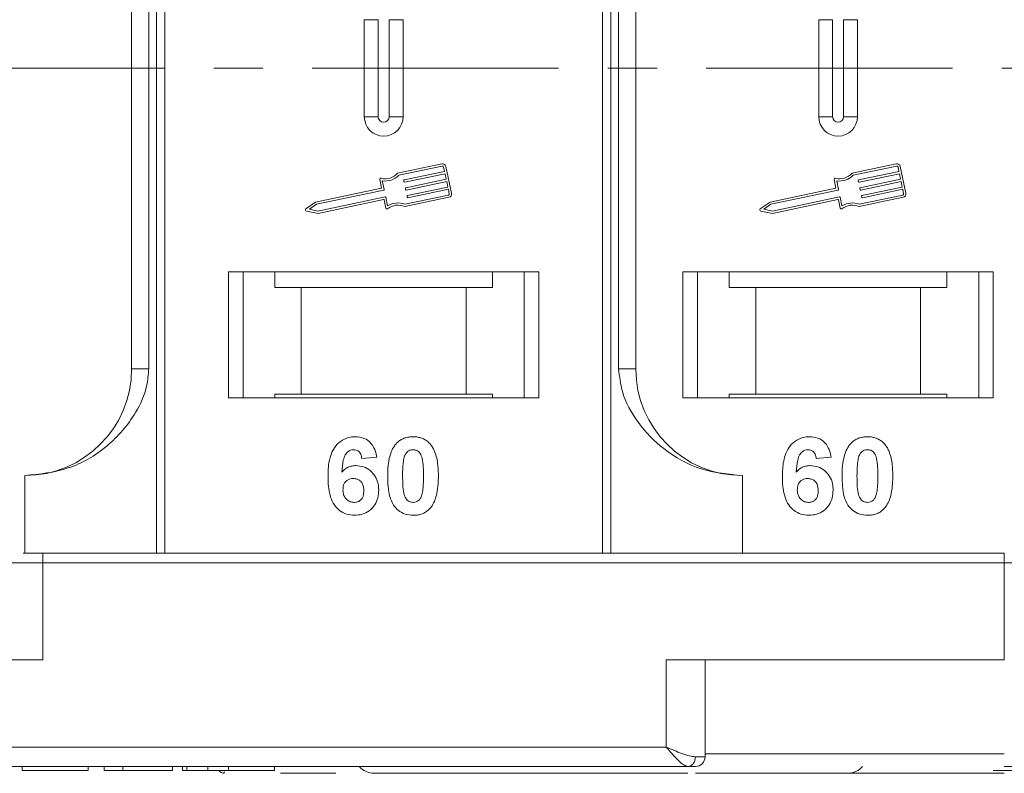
# Model space of a CAD drawing. Header units: millimetres. Extents: x 1678 to 3141, y 466 to 1499.
# Tile 20 of 81: x 2401 to 2452, y 765 to 804. Entities that reach past the tile are written whole.
import ezdxf

# ---------------------------------------------------------------- set-up
doc = ezdxf.new("R2010")
doc.units = ezdxf.units.MM
doc.linetypes.add('CENTERX2', pattern=[20.32, 12.7, -2.54, 2.54, -2.54])

msp = doc.modelspace()

# ---------------------------------------------------------------- linework, layer by layer
at = {"color": 7, "linetype": 'Continuous', "lineweight": 15}
for p, q in [((2407.988, 826.734), (2407.988, 801.734)), ((2408.407, 801.734), (2408.407, 826.734)), ((2430.983, 826.734), (2430.983, 801.734)), ((2431.403, 801.734), (2431.403, 826.734)), ((2406.695, 817.234), (2406.695, 801.734)), ((2407.581, 801.734), (2407.581, 817.234)), ((2431.81, 817.234), (2431.81, 801.734)), ((2432.695, 801.734), (2432.695, 817.234)), ((2418.695, 804.234), (2418.695, 801.734)), ((2418.695, 804.234), (2419.41, 804.234)), ((2419.41, 804.234), (2419.41, 801.734)), ((2419.98, 801.734), (2419.98, 804.234)), ((2420.695, 804.234), (2419.98, 804.234)), ((2420.695, 801.734), (2420.695, 804.234)), ((2442.125, 804.234), (2442.125, 801.734)), ((2442.125, 804.234), (2442.84, 804.234)), ((2442.84, 804.234), (2442.84, 801.734)), ((2443.41, 801.734), (2443.41, 804.234)), ((2444.125, 804.234), (2443.41, 804.234)), ((2444.125, 801.734), (2444.125, 804.234)), ((2406.695, 801.734), (2406.695, 786.234)), ((2407.581, 786.234), (2407.581, 801.734)), ((2407.988, 801.734), (2407.988, 776.734)), ((2408.407, 776.734), (2408.407, 801.734)), ((2418.695, 801.734), (2418.695, 799.234)), ((2419.41, 801.734), (2419.41, 799.234)), ((2419.98, 799.234), (2419.98, 801.734)), ((2420.695, 799.234), (2420.695, 801.734)), ((2430.983, 801.734), (2430.983, 776.734)), ((2431.403, 776.734), (2431.403, 801.734)), ((2431.81, 801.734), (2431.81, 786.234)), ((2432.695, 786.234), (2432.695, 801.734)), ((2442.125, 801.734), (2442.125, 799.234)), ((2442.84, 801.734), (2442.84, 799.234)), ((2443.41, 799.234), (2443.41, 801.734)), ((2444.125, 799.234), (2444.125, 801.734)), ((2419.41, 799.234), (2418.695, 799.234)), ((2420.695, 799.234), (2419.98, 799.234)), ((2442.84, 799.234), (2442.125, 799.234)), ((2444.125, 799.234), (2443.41, 799.234)), ((2422.692, 796.801), (2420.413, 796.319)), ((2422.716, 796.686), (2420.473, 796.212)), ((2422.834, 796.411), (2422.786, 796.64)), ((2423.192, 795.286), (2422.901, 796.665)), ((2446.121, 796.801), (2443.843, 796.319)), ((2446.146, 796.686), (2443.903, 796.212)), ((2446.264, 796.411), (2446.215, 796.64)), ((2446.621, 795.286), (2446.33, 796.665)), ((2420.752, 795.971), (2422.834, 796.411)), ((2422.858, 796.296), (2420.776, 795.856)), ((2422.919, 796.008), (2422.858, 796.296)), ((2444.181, 795.971), (2446.264, 796.411)), ((2446.288, 796.296), (2444.205, 795.856)), ((2446.349, 796.008), (2446.288, 796.296)), ((2419.491, 795.988), (2419.585, 795.544)), ((2419.624, 795.926), (2419.718, 795.482)), ((2420.741, 795.878), (2420.729, 795.936)), ((2420.837, 795.568), (2422.919, 796.008)), ((2422.943, 795.893), (2420.861, 795.453)), ((2420.922, 795.166), (2423.004, 795.606)), ((2423.004, 795.606), (2422.943, 795.893)), ((2442.92, 795.988), (2443.014, 795.544)), ((2443.054, 795.926), (2443.147, 795.482)), ((2444.171, 795.878), (2444.158, 795.936)), ((2444.266, 795.568), (2446.349, 796.008)), ((2446.373, 795.893), (2444.29, 795.453)), ((2444.351, 795.166), (2446.434, 795.606)), ((2446.434, 795.606), (2446.373, 795.893)), ((2419.585, 795.544), (2416.186, 794.826)), ((2419.695, 795.447), (2416.234, 794.716)), ((2416.307, 794.371), (2419.768, 795.103)), ((2419.803, 795.08), (2419.897, 794.636)), ((2420.777, 794.596), (2423.056, 795.077)), ((2420.789, 794.718), (2423.032, 795.192)), ((2420.826, 795.476), (2420.814, 795.534)), ((2420.911, 795.074), (2420.899, 795.131)), ((2423.028, 795.491), (2420.946, 795.051)), ((2423.077, 795.261), (2423.028, 795.491)), ((2443.014, 795.544), (2439.616, 794.826)), ((2443.125, 795.447), (2439.663, 794.716)), ((2439.736, 794.371), (2443.198, 795.103)), ((2443.232, 795.08), (2443.326, 794.636)), ((2444.207, 794.596), (2446.485, 795.077)), ((2444.218, 794.718), (2446.461, 795.192)), ((2444.256, 795.476), (2444.243, 795.534)), ((2444.341, 795.074), (2444.328, 795.131)), ((2446.458, 795.491), (2444.375, 795.051)), ((2446.506, 795.261), (2446.458, 795.491)), ((2416.186, 794.826), (2415.684, 794.475)), ((2416.234, 794.716), (2415.865, 794.458)), ((2416.308, 794.251), (2419.678, 794.963)), ((2419.712, 794.941), (2419.8, 794.525)), ((2439.616, 794.826), (2439.114, 794.475)), ((2439.663, 794.716), (2439.294, 794.458)), ((2439.737, 794.251), (2443.107, 794.963)), ((2443.142, 794.941), (2443.23, 794.525)), ((2415.707, 794.369), (2416.308, 794.251)), ((2415.865, 794.458), (2416.307, 794.371)), ((2439.136, 794.369), (2439.737, 794.251)), ((2439.294, 794.458), (2439.736, 794.371)), ((2427.695, 791.234), (2411.695, 791.234)), ((2411.695, 791.234), (2411.695, 784.734)), ((2412.445, 784.734), (2412.445, 791.234)), ((2414.082, 791.234), (2414.082, 790.434)), ((2425.309, 790.434), (2425.309, 791.234)), ((2426.945, 791.234), (2426.945, 784.734)), ((2427.695, 784.734), (2427.695, 791.234)), ((2451.125, 791.234), (2435.125, 791.234)), ((2435.125, 791.234), (2435.125, 784.734)), ((2435.875, 784.734), (2435.875, 791.234)), ((2437.511, 791.234), (2437.511, 790.434)), ((2448.738, 790.434), (2448.738, 791.234)), ((2450.375, 791.234), (2450.375, 784.734)), ((2451.125, 784.734), (2451.125, 791.234)), ((2414.082, 790.434), (2415.445, 790.434)), ((2415.445, 790.434), (2415.445, 784.934)), ((2415.445, 790.434), (2423.945, 790.434)), ((2423.945, 784.934), (2423.945, 790.434)), ((2423.945, 790.434), (2425.309, 790.434)), ((2437.511, 790.434), (2438.875, 790.434)), ((2438.875, 790.434), (2438.875, 784.934)), ((2438.875, 790.434), (2447.375, 790.434)), ((2447.375, 784.934), (2447.375, 790.434)), ((2447.375, 790.434), (2448.738, 790.434)), ((2406.695, 786.234), (2407.581, 786.234)), ((2431.81, 786.234), (2432.695, 786.234)), ((2415.445, 784.934), (2414.082, 784.934)), ((2414.082, 784.734), (2414.082, 784.934)), ((2415.445, 784.934), (2423.945, 784.934)), ((2425.309, 784.934), (2423.945, 784.934)), ((2425.309, 784.934), (2425.309, 784.734)), ((2438.875, 784.934), (2437.511, 784.934)), ((2437.511, 784.734), (2437.511, 784.934)), ((2438.875, 784.934), (2447.375, 784.934)), ((2448.738, 784.934), (2447.375, 784.934)), ((2448.738, 784.934), (2448.738, 784.734)), ((2411.695, 784.734), (2427.695, 784.734)), ((2435.125, 784.734), (2451.125, 784.734)), ((2419.336, 781.69), (2418.567, 781.606)), ((2442.766, 781.69), (2441.997, 781.606)), ((2401.195, 776.734), (2401.195, 780.734)), ((2438.195, 780.734), (2438.195, 776.734)), ((2402.124, 776.234), (2402.124, 776.734)), ((2451.695, 776.734), (2402.124, 776.734)), ((2451.695, 776.234), (2451.695, 776.734)), ((2400.124, 776.234), (2402.124, 776.234)), ((2402.124, 771.234), (2402.124, 776.234)), ((2402.124, 776.234), (2451.695, 776.234)), ((2451.695, 776.234), (2451.695, 771.234)), ((2451.695, 776.234), (2470.258, 776.234)), ((2384.695, 771.234), (2402.124, 771.234)), ((2451.695, 771.234), (2434.267, 771.234)), ((2434.267, 771.234), (2434.267, 766.734)), ((2436.267, 766.234), (2436.267, 771.234)), ((2434.267, 766.734), (2384.695, 766.734)), ((2435.758, 766.234), (2436.267, 766.234)), ((2436.267, 766.384), (2451.695, 766.384)), ((2384.695, 765.734), (2435.385, 765.734)), ((2384.695, 765.734), (2409.324, 765.734)), ((2401.054, 765.734), (2401.054, 765.534)), ((2404.452, 765.734), (2404.452, 765.534)), ((2405.285, 765.734), (2405.285, 765.534)), ((2406.247, 765.734), (2406.247, 765.534)), ((2408.811, 765.734), (2408.811, 765.534)), ((2409.324, 765.734), (2409.324, 765.534)), ((2409.547, 765.734), (2409.547, 765.534)), ((2410.635, 765.734), (2410.635, 765.534)), ((2411.688, 765.734), (2411.688, 765.534)), ((2414.067, 765.734), (2414.067, 765.534)), ((2451.695, 765.734), (2478.125, 765.734)), ((2401.054, 765.534), (2404.452, 765.534)), ((2405.285, 765.534), (2406.247, 765.534)), ((2406.247, 765.534), (2408.811, 765.534)), ((2411.475, 765.384), (2411.475, 765.384))]:
    msp.add_line(p, q, dxfattribs=at)
at = {"color": 1, "linetype": 'CENTERX2', "lineweight": 13}
msp.add_line((2977.349, 801.734), (2139.266, 801.734), dxfattribs=at)
at = {"color": 7, "linetype": 'Continuous', "lineweight": 15}
for centre, radius, start, end in [((2419.695, 799.234), 1, 180, 0), ((2419.695, 799.234), 0.285, 180, 0), ((2443.125, 799.234), 1, 180, 0), ((2443.125, 799.234), 0.285, 180, 0), ((2422.728, 796.628), 0.176, 11.9297, 101.9297), ((2422.728, 796.628), 0.0587, 11.9297, 101.9297), ((2446.158, 796.628), 0.176, 11.9297, 101.9297), ((2446.158, 796.628), 0.0587, 11.9297, 101.9297), ((2419.767, 796.906), 0.873, 256.4147, 317.7474), ((2419.767, 796.906), 0.99, 261.693, 315.489), ((2443.197, 796.906), 0.873, 256.4147, 317.7474), ((2443.197, 796.906), 0.99, 261.693, 315.489), ((2419.548, 796.001), 0.0587, 76.4147, 191.9297), ((2420.758, 795.942), 0.0294, 101.9297, 191.9297), ((2420.77, 795.884), 0.0294, 191.9297, 281.9297), ((2420.843, 795.54), 0.0294, 101.9297, 191.9297), ((2442.978, 796.001), 0.0587, 76.4147, 191.9297), ((2444.187, 795.942), 0.0294, 101.9297, 191.9297), ((2444.199, 795.884), 0.0294, 191.9297, 281.9297), ((2444.272, 795.54), 0.0294, 101.9297, 191.9297), ((2419.689, 795.476), 0.0294, 281.9297, 11.9297), ((2419.774, 795.074), 0.0294, 11.9297, 101.9297), ((2420.855, 795.482), 0.0294, 191.9297, 281.9297), ((2420.928, 795.137), 0.0294, 101.9297, 191.9297), ((2420.94, 795.08), 0.0294, 191.9297, 281.9297), ((2423.02, 795.249), 0.0587, 281.9297, 11.9297), ((2423.02, 795.249), 0.176, 281.9297, 11.9297), ((2443.119, 795.476), 0.0294, 281.9297, 11.9297), ((2443.204, 795.074), 0.0294, 11.9297, 101.9297), ((2444.284, 795.482), 0.0294, 191.9297, 281.9297), ((2444.357, 795.137), 0.0294, 101.9297, 191.9297), ((2444.369, 795.08), 0.0294, 191.9297, 281.9297), ((2446.449, 795.249), 0.0587, 281.9297, 11.9297), ((2446.449, 795.249), 0.176, 281.9297, 11.9297), ((2419.684, 794.935), 0.0294, 11.9297, 101.9297), ((2420.424, 793.798), 0.873, 66.112, 127.4447), ((2420.424, 793.798), 0.99, 68.3704, 122.1664), ((2443.113, 794.935), 0.0294, 11.9297, 101.9297), ((2443.853, 793.798), 0.873, 66.112, 127.4447), ((2443.853, 793.798), 0.99, 68.3704, 122.1664), ((2415.718, 794.427), 0.0587, 124.9512, 258.9082), ((2419.858, 794.537), 0.0587, 191.9297, 307.4447), ((2439.147, 794.427), 0.0587, 124.9512, 258.9082), ((2443.287, 794.537), 0.0587, 191.9297, 307.4447), ((2401.195, 786.234), 5.5, 270, 0), ((2438.195, 786.234), 5.5, 180, 270), ((2435.31, 766.178), 0.451, 279.5202, 7.0813), ((2435.767, 766.234), 0.5, 270, 0), ((2419.195, 766.384), 1, 221.2946, 270), ((2443.625, 766.384), 1, 270, 319.0457), ((2411.475, 765.734), 0.35, 215.6435, 270.0018)]:
    msp.add_arc(centre, radius, start, end, dxfattribs=at)
for points, knots in [([(2401.195, 780.734), (2401.955, 780.81), (2403.475, 780.963), (2405.497, 782.153), (2406.829, 783.703), (2407.49, 785.148), (2407.556, 785.94), (2407.581, 786.234)], [0, 0, 0, 0, 0.249096, 0.498243, 0.745205, 0.90541, 1, 1, 1, 1]), ([(2431.81, 786.234), (2431.854, 785.843), (2431.965, 784.845), (2432.788, 783.39), (2434.158, 781.978), (2436.024, 780.941), (2437.474, 780.803), (2438.195, 780.734)], [0, 0, 0, 0, 0.125713, 0.321276, 0.524466, 0.763484, 1, 1, 1, 1]), ([(2416.824, 780.68), (2416.826, 780.813), (2416.835, 781.215), (2416.926, 781.771), (2417.204, 782.279), (2417.551, 782.582), (2417.921, 782.72), (2418.154, 782.73), (2418.239, 782.734)], [0, 0, 0, 0, 0.142337, 0.429127, 0.589943, 0.751205, 0.909895, 1, 1, 1, 1]), ([(2418.239, 782.734), (2418.375, 782.723), (2418.621, 782.704), (2418.933, 782.52), (2419.174, 782.243), (2419.29, 781.946), (2419.326, 781.747), (2419.336, 781.69)], [0, 0, 0, 0, 0.242691, 0.439002, 0.635006, 0.895059, 1, 1, 1, 1]), ([(2420.296, 782.328), (2420.341, 782.378), (2420.431, 782.48), (2420.6, 782.595), (2420.788, 782.678), (2420.958, 782.716), (2421.099, 782.731), (2421.172, 782.733), (2421.208, 782.734)], [0, 0, 0, 0, 0.193776, 0.3936, 0.587864, 0.788908, 0.894169, 1, 1, 1, 1]), ([(2421.208, 782.734), (2421.275, 782.732), (2421.41, 782.727), (2421.608, 782.683), (2421.798, 782.606), (2421.943, 782.507), (2422.05, 782.409), (2422.099, 782.352), (2422.123, 782.323)], [0, 0, 0, 0, 0.192627, 0.388684, 0.582013, 0.783201, 0.891038, 1, 1, 1, 1]), ([(2440.253, 780.68), (2440.256, 780.813), (2440.265, 781.215), (2440.355, 781.771), (2440.634, 782.279), (2440.98, 782.582), (2441.35, 782.72), (2441.584, 782.73), (2441.668, 782.734)], [0, 0, 0, 0, 0.142337, 0.429127, 0.589943, 0.751205, 0.909895, 1, 1, 1, 1]), ([(2441.668, 782.734), (2441.804, 782.723), (2442.05, 782.704), (2442.363, 782.52), (2442.604, 782.243), (2442.719, 781.946), (2442.755, 781.747), (2442.766, 781.69)], [0, 0, 0, 0, 0.2426908, 0.4390024, 0.635006, 0.8950587, 1, 1, 1, 1]), ([(2443.726, 782.328), (2443.77, 782.378), (2443.86, 782.48), (2444.029, 782.595), (2444.218, 782.678), (2444.387, 782.716), (2444.528, 782.731), (2444.601, 782.733), (2444.638, 782.734)], [0, 0, 0, 0, 0.193776, 0.3936, 0.587864, 0.788908, 0.894169, 1, 1, 1, 1]), ([(2444.638, 782.734), (2444.704, 782.732), (2444.839, 782.727), (2445.037, 782.683), (2445.228, 782.606), (2445.372, 782.507), (2445.479, 782.409), (2445.528, 782.352), (2445.553, 782.323)], [0, 0, 0, 0, 0.192627, 0.388684, 0.582013, 0.783201, 0.891038, 1, 1, 1, 1]), ([(2418.14, 782.067), (2418.086, 782.062), (2417.978, 782.051), (2417.825, 781.951), (2417.684, 781.779), (2417.575, 781.417), (2417.551, 781.117), (2417.534, 780.912)], [0, 0, 0, 0, 0.112049, 0.22438, 0.370115, 0.570276, 1, 1, 1, 1]), ([(2418.567, 781.606), (2418.555, 781.683), (2418.535, 781.805), (2418.445, 781.95), (2418.339, 782.03), (2418.231, 782.063), (2418.165, 782.066), (2418.14, 782.067)], [0, 0, 0, 0, 0.33384, 0.524547, 0.716372, 0.891824, 1, 1, 1, 1]), ([(2419.9, 780.715), (2419.903, 780.848), (2419.908, 781.151), (2419.98, 781.679), (2420.121, 782.099), (2420.279, 782.305), (2420.296, 782.328)], [0, 0, 0, 0, 0.237381, 0.538918, 0.949082, 1, 1, 1, 1]), ([(2420.755, 781.675), (2420.779, 781.744), (2420.817, 781.856), (2420.925, 781.982), (2421.049, 782.048), (2421.148, 782.065), (2421.202, 782.067), (2421.208, 782.067)], [0, 0, 0, 0, 0.334804, 0.542561, 0.750382, 0.970721, 1, 1, 1, 1]), ([(2421.208, 782.067), (2421.266, 782.061), (2421.367, 782.051), (2421.495, 781.977), (2421.606, 781.836), (2421.705, 781.565), (2421.742, 781.169), (2421.745, 780.862), (2421.747, 780.707)], [0, 0, 0, 0, 0.105646, 0.186221, 0.267042, 0.431541, 0.712708, 1, 1, 1, 1]), ([(2422.123, 782.323), (2422.163, 782.269), (2422.242, 782.159), (2422.347, 781.927), (2422.437, 781.632), (2422.487, 781.301), (2422.512, 780.991), (2422.515, 780.802), (2422.516, 780.707)], [0, 0, 0, 0, 0.118432, 0.239329, 0.449434, 0.664178, 0.83182, 1, 1, 1, 1]), ([(2441.57, 782.067), (2441.516, 782.062), (2441.407, 782.051), (2441.255, 781.951), (2441.113, 781.779), (2441.005, 781.417), (2440.98, 781.117), (2440.964, 780.912)], [0, 0, 0, 0, 0.112049, 0.22438, 0.370115, 0.570276, 1, 1, 1, 1]), ([(2441.997, 781.606), (2441.984, 781.683), (2441.965, 781.805), (2441.874, 781.95), (2441.769, 782.03), (2441.661, 782.063), (2441.595, 782.066), (2441.57, 782.067)], [0, 0, 0, 0, 0.33384, 0.524547, 0.716372, 0.891824, 1, 1, 1, 1]), ([(2443.33, 780.715), (2443.332, 780.848), (2443.337, 781.151), (2443.41, 781.679), (2443.551, 782.099), (2443.708, 782.305), (2443.726, 782.328)], [0, 0, 0, 0, 0.237381, 0.538918, 0.949082, 1, 1, 1, 1]), ([(2444.185, 781.675), (2444.208, 781.744), (2444.247, 781.856), (2444.355, 781.982), (2444.478, 782.048), (2444.577, 782.065), (2444.631, 782.067), (2444.638, 782.067)], [0, 0, 0, 0, 0.334804, 0.542561, 0.750382, 0.970721, 1, 1, 1, 1]), ([(2444.638, 782.067), (2444.695, 782.061), (2444.796, 782.051), (2444.925, 781.977), (2445.035, 781.836), (2445.135, 781.565), (2445.171, 781.169), (2445.174, 780.862), (2445.176, 780.707)], [0, 0, 0, 0, 0.105646, 0.186221, 0.267042, 0.431541, 0.712708, 1, 1, 1, 1]), ([(2445.553, 782.323), (2445.592, 782.269), (2445.671, 782.159), (2445.777, 781.927), (2445.867, 781.632), (2445.917, 781.301), (2445.942, 780.991), (2445.944, 780.802), (2445.945, 780.707)], [0, 0, 0, 0, 0.118432, 0.239329, 0.449434, 0.664178, 0.83182, 1, 1, 1, 1]), ([(2420.67, 780.707), (2420.67, 780.773), (2420.671, 780.907), (2420.677, 781.088), (2420.687, 781.249), (2420.701, 781.392), (2420.72, 781.535), (2420.744, 781.628), (2420.755, 781.675)], [0, 0, 0, 0, 0.20527, 0.410616, 0.557148, 0.703844, 0.851475, 1, 1, 1, 1]), ([(2444.099, 780.707), (2444.1, 780.773), (2444.101, 780.907), (2444.106, 781.088), (2444.117, 781.249), (2444.131, 781.392), (2444.149, 781.535), (2444.173, 781.628), (2444.185, 781.675)], [0, 0, 0, 0, 0.20527, 0.410616, 0.557148, 0.703844, 0.851475, 1, 1, 1, 1]), ([(2417.534, 780.912), (2417.581, 780.96), (2417.675, 781.058), (2417.821, 781.15), (2417.948, 781.199), (2418.047, 781.227), (2418.151, 781.243), (2418.221, 781.246), (2418.257, 781.247)], [0, 0, 0, 0, 0.2436536, 0.4957602, 0.6178923, 0.7415029, 0.8700251, 1, 1, 1, 1]), ([(2418.257, 781.247), (2418.393, 781.234), (2418.665, 781.21), (2419.013, 780.994), (2419.279, 780.692), (2419.42, 780.339), (2419.433, 780.096), (2419.439, 779.987)], [0, 0, 0, 0, 0.210216, 0.421975, 0.620016, 0.831037, 1, 1, 1, 1]), ([(2440.964, 780.912), (2441.01, 780.96), (2441.105, 781.058), (2441.25, 781.15), (2441.377, 781.199), (2441.476, 781.227), (2441.58, 781.243), (2441.651, 781.246), (2441.687, 781.247)], [0, 0, 0, 0, 0.243654, 0.49576, 0.617892, 0.741503, 0.870025, 1, 1, 1, 1]), ([(2441.687, 781.247), (2441.822, 781.234), (2442.094, 781.21), (2442.443, 780.994), (2442.709, 780.692), (2442.85, 780.339), (2442.863, 780.096), (2442.868, 779.987)], [0, 0, 0, 0, 0.210216, 0.421975, 0.620016, 0.831037, 1, 1, 1, 1]), ([(2418.181, 778.683), (2418.046, 778.693), (2417.774, 778.715), (2417.414, 778.916), (2417.122, 779.221), (2416.882, 779.757), (2416.828, 780.267), (2416.824, 780.622), (2416.824, 780.68)], [0, 0, 0, 0, 0.148269, 0.297647, 0.442421, 0.607851, 0.935658, 1, 1, 1, 1]), ([(2417.593, 780.005), (2417.598, 780.087), (2417.606, 780.223), (2417.697, 780.393), (2417.819, 780.501), (2417.968, 780.57), (2418.075, 780.577), (2418.127, 780.58)], [0, 0, 0, 0, 0.2767209, 0.4568705, 0.6370074, 0.8240683, 1, 1, 1, 1]), ([(2418.127, 780.58), (2418.195, 780.575), (2418.32, 780.565), (2418.48, 780.47), (2418.599, 780.335), (2418.661, 780.151), (2418.667, 780.018), (2418.67, 779.948)], [0, 0, 0, 0, 0.2137567, 0.3949441, 0.5765849, 0.7773109, 1, 1, 1, 1]), ([(2421.208, 778.683), (2421.073, 778.693), (2420.801, 778.713), (2420.447, 778.911), (2420.159, 779.225), (2419.926, 779.836), (2419.911, 780.356), (2419.9, 780.715)], [0, 0, 0, 0, 0.147528, 0.296569, 0.43214, 0.608737, 1, 1, 1, 1]), ([(2421.208, 779.349), (2421.14, 779.357), (2421.03, 779.37), (2420.901, 779.457), (2420.798, 779.607), (2420.705, 779.879), (2420.676, 780.269), (2420.672, 780.56), (2420.67, 780.707)], [0, 0, 0, 0, 0.125351, 0.202197, 0.279182, 0.459742, 0.727968, 1, 1, 1, 1]), ([(2421.747, 780.707), (2421.746, 780.64), (2421.745, 780.507), (2421.739, 780.326), (2421.729, 780.165), (2421.715, 780.023), (2421.697, 779.881), (2421.673, 779.788), (2421.661, 779.742)], [0, 0, 0, 0, 0.205942, 0.411959, 0.558149, 0.704502, 0.851801, 1, 1, 1, 1]), ([(2422.516, 780.707), (2422.514, 780.573), (2422.509, 780.27), (2422.438, 779.75), (2422.3, 779.327), (2422.143, 779.119), (2422.12, 779.089)], [0, 0, 0, 0, 0.236629, 0.537361, 0.932986, 1, 1, 1, 1]), ([(2441.61, 778.683), (2441.475, 778.693), (2441.204, 778.715), (2440.844, 778.916), (2440.552, 779.221), (2440.312, 779.757), (2440.257, 780.267), (2440.254, 780.622), (2440.253, 780.68)], [0, 0, 0, 0, 0.148269, 0.297647, 0.442421, 0.607851, 0.935658, 1, 1, 1, 1]), ([(2441.022, 780.005), (2441.027, 780.087), (2441.035, 780.223), (2441.126, 780.393), (2441.249, 780.501), (2441.397, 780.57), (2441.505, 780.577), (2441.557, 780.58)], [0, 0, 0, 0, 0.276721, 0.45687, 0.637007, 0.824068, 1, 1, 1, 1]), ([(2441.557, 780.58), (2441.624, 780.575), (2441.75, 780.565), (2441.91, 780.47), (2442.029, 780.335), (2442.091, 780.151), (2442.096, 780.018), (2442.099, 779.948)], [0, 0, 0, 0, 0.213757, 0.394944, 0.576585, 0.777311, 1, 1, 1, 1]), ([(2444.638, 778.683), (2444.502, 778.693), (2444.231, 778.713), (2443.877, 778.911), (2443.589, 779.225), (2443.355, 779.836), (2443.34, 780.356), (2443.33, 780.715)], [0, 0, 0, 0, 0.147528, 0.296569, 0.43214, 0.608737, 1, 1, 1, 1]), ([(2444.638, 779.349), (2444.57, 779.357), (2444.46, 779.37), (2444.331, 779.457), (2444.228, 779.607), (2444.135, 779.879), (2444.105, 780.269), (2444.101, 780.56), (2444.099, 780.707)], [0, 0, 0, 0, 0.125351, 0.202197, 0.279182, 0.459742, 0.727968, 1, 1, 1, 1]), ([(2445.176, 780.707), (2445.176, 780.64), (2445.175, 780.507), (2445.169, 780.326), (2445.159, 780.165), (2445.145, 780.023), (2445.126, 779.881), (2445.102, 779.788), (2445.09, 779.742)], [0, 0, 0, 0, 0.205942, 0.411959, 0.558149, 0.704502, 0.851801, 1, 1, 1, 1]), ([(2445.945, 780.707), (2445.943, 780.573), (2445.938, 780.27), (2445.867, 779.75), (2445.73, 779.327), (2445.572, 779.119), (2445.55, 779.089)], [0, 0, 0, 0, 0.236629, 0.537361, 0.932986, 1, 1, 1, 1]), ([(2418.166, 779.349), (2418.098, 779.356), (2417.961, 779.371), (2417.786, 779.488), (2417.659, 779.645), (2417.601, 779.827), (2417.596, 779.947), (2417.593, 780.005)], [0, 0, 0, 0, 0.207905, 0.419981, 0.630626, 0.821735, 1, 1, 1, 1]), ([(2418.67, 779.948), (2418.666, 779.862), (2418.659, 779.724), (2418.586, 779.545), (2418.476, 779.436), (2418.332, 779.362), (2418.225, 779.354), (2418.166, 779.349)], [0, 0, 0, 0, 0.2886974, 0.4635526, 0.6399417, 0.8018084, 1, 1, 1, 1]), ([(2419.439, 779.987), (2419.431, 779.853), (2419.415, 779.583), (2419.25, 779.201), (2418.964, 778.902), (2418.591, 778.711), (2418.318, 778.692), (2418.181, 778.683)], [0, 0, 0, 0, 0.197831, 0.3973, 0.59891, 0.798741, 1, 1, 1, 1]), ([(2441.595, 779.349), (2441.527, 779.356), (2441.391, 779.371), (2441.215, 779.488), (2441.089, 779.645), (2441.031, 779.827), (2441.025, 779.947), (2441.022, 780.005)], [0, 0, 0, 0, 0.207905, 0.419981, 0.630626, 0.821735, 1, 1, 1, 1]), ([(2442.099, 779.948), (2442.095, 779.862), (2442.089, 779.724), (2442.016, 779.545), (2441.905, 779.436), (2441.761, 779.362), (2441.654, 779.354), (2441.595, 779.349)], [0, 0, 0, 0, 0.2886974, 0.4635526, 0.6399417, 0.8018084, 1, 1, 1, 1]), ([(2442.868, 779.987), (2442.861, 779.853), (2442.845, 779.583), (2442.679, 779.201), (2442.394, 778.902), (2442.021, 778.711), (2441.747, 778.692), (2441.61, 778.683)], [0, 0, 0, 0, 0.197831, 0.3973, 0.59891, 0.798741, 1, 1, 1, 1]), ([(2421.661, 779.742), (2421.637, 779.673), (2421.6, 779.561), (2421.492, 779.436), (2421.37, 779.37), (2421.271, 779.352), (2421.217, 779.35), (2421.208, 779.349)], [0, 0, 0, 0, 0.3336776, 0.5404125, 0.7472639, 0.9612091, 1, 1, 1, 1]), ([(2445.09, 779.742), (2445.067, 779.673), (2445.029, 779.561), (2444.921, 779.436), (2444.8, 779.37), (2444.701, 779.352), (2444.646, 779.35), (2444.638, 779.349)], [0, 0, 0, 0, 0.3336776, 0.5404125, 0.7472639, 0.9612091, 1, 1, 1, 1]), ([(2422.12, 779.089), (2422.076, 779.039), (2421.986, 778.937), (2421.817, 778.821), (2421.628, 778.738), (2421.459, 778.7), (2421.317, 778.685), (2421.245, 778.683), (2421.208, 778.683)], [0, 0, 0, 0, 0.193769, 0.393564, 0.587886, 0.789131, 0.894283, 1, 1, 1, 1]), ([(2445.55, 779.089), (2445.505, 779.039), (2445.415, 778.937), (2445.246, 778.821), (2445.057, 778.738), (2444.888, 778.7), (2444.747, 778.685), (2444.674, 778.683), (2444.638, 778.683)], [0, 0, 0, 0, 0.193769, 0.393564, 0.587886, 0.789131, 0.894283, 1, 1, 1, 1]), ([(2402.124, 776.734), (2401.965, 776.734), (2401.639, 776.734), (2401.279, 776.734), (2401.136, 776.734), (2401.103, 776.734)], [0, 0, 0, 0, 0.421218, 0.866389, 1, 1, 1, 1]), ([(2435.385, 765.734), (2435.317, 765.751), (2435.173, 765.786), (2434.894, 766.037), (2434.585, 766.366), (2434.373, 766.611), (2434.267, 766.734)], [0, 0, 0, 0, 0.2343503, 0.4981953, 0.748869, 1, 1, 1, 1]), ([(2434.267, 766.734), (2434.537, 766.618), (2434.955, 766.437), (2435.453, 766.265), (2435.663, 766.244), (2435.758, 766.234)], [0, 0, 0, 0, 0.498413, 0.772928, 1, 1, 1, 1]), ([(2409.324, 765.534), (2409.324, 765.534), (2409.325, 765.534), (2409.34, 765.534), (2409.364, 765.534), (2409.406, 765.534), (2409.462, 765.534), (2409.519, 765.534), (2409.547, 765.534)], [0, 0, 0, 0, 0.15395, 0.308181, 0.478699, 0.649961, 0.824203, 1, 1, 1, 1]), ([(2409.547, 765.534), (2409.607, 765.534), (2409.727, 765.534), (2410.044, 765.534), (2410.364, 765.534), (2410.606, 765.534), (2410.635, 765.534)], [0, 0, 0, 0, 0.250896, 0.502166, 0.940512, 1, 1, 1, 1]), ([(2410.635, 765.534), (2410.697, 765.534), (2410.821, 765.534), (2411.005, 765.534), (2411.181, 765.534), (2411.348, 765.534), (2411.518, 765.534), (2411.631, 765.534), (2411.688, 765.534)], [0, 0, 0, 0, 0.185429, 0.37219, 0.527708, 0.683877, 0.841678, 1, 1, 1, 1]), ([(2411.475, 765.483), (2411.475, 765.46), (2411.476, 765.399), (2411.475, 765.39), (2411.475, 765.384)], [0, 0, 0, 0, 0.377883, 1, 1, 1, 1]), ([(2411.688, 765.534), (2411.822, 765.534), (2412.226, 765.534), (2412.88, 765.534), (2413.498, 765.534), (2413.926, 765.534), (2414.057, 765.534), (2414.065, 765.534), (2414.067, 765.534)], [0, 0, 0, 0, 0.101398, 0.306996, 0.506144, 0.685262, 0.924557, 1, 1, 1, 1]), ([(2414.37, 765.384), (2414.715, 765.384), (2415.682, 765.384), (2416.625, 765.384), (2417.232, 765.384)], [0, 0, 0, 0, 0.357051, 1, 1, 1, 1]), ([(2419.195, 765.384), (2419.242, 765.384), (2419.337, 765.384), (2420.117, 765.384), (2421.298, 765.384), (2422.788, 765.384), (2424.459, 765.384), (2426.423, 765.384), (2429.426, 765.384), (2432.453, 765.384), (2434.89, 765.384), (2435.385, 765.384)], [0, 0, 0, 0, 0.116801, 0.237217, 0.361008, 0.457797, 0.55457, 0.653419, 0.752252, 0.949669, 1, 1, 1, 1]), ([(2435.767, 765.384), (2436.091, 765.384), (2437.354, 765.384), (2439.999, 765.384), (2443.666, 765.384), (2447.692, 765.384), (2450.374, 765.384), (2451.695, 765.384)], [0, 0, 0, 0, 0.068027, 0.265043, 0.51709, 0.762232, 1, 1, 1, 1]), ([(2451.118, 765.534), (2451.251, 765.534), (2451.655, 765.534), (2452.315, 765.534), (2452.937, 765.534), (2453.362, 765.534), (2453.487, 765.534), (2453.495, 765.534), (2453.497, 765.534)], [0, 0, 0, 0, 0.102171, 0.30922, 0.51365, 0.692275, 0.932413, 1, 1, 1, 1])]:
    msp.add_open_spline(points, degree=3, knots=knots, dxfattribs=at)
msp.add_open_spline([(2435.767, 765.734), (2435.749, 765.734), (2435.714, 765.734), (2435.495, 765.734), (2435.385, 765.734)], degree=3, dxfattribs=at)

doc.saveas('drawing.dxf')
